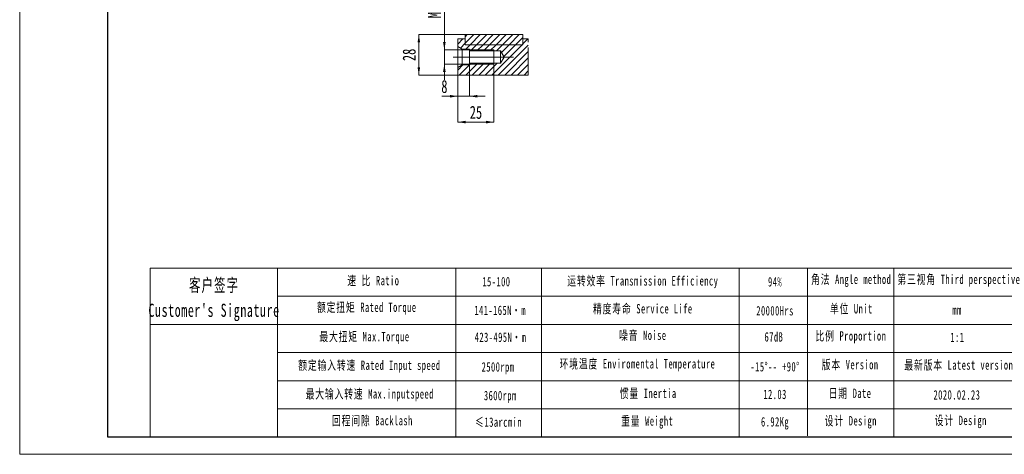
# Model space of a CAD drawing. Header units: millimetres. Extents: x -30 to 311, y -22 to 219.
# Tile 1 of 3: x -30 to 197, y -22 to 78. Entities that reach past the tile are written whole.
import ezdxf

# ---------------------------------------------------------------- set-up
doc = ezdxf.new("R2010")
doc.units = ezdxf.units.MM
for name, pattern in [('CENTERX2', [20.32, 12.7, -2.54, 2.54, -2.54]), ('PHANTOM', [12.7, 6.35, -1.27, 1.27, -1.27, 1.27, -1.27]), ('点画线', [18, 12, -2, 2, -2])]:
    doc.linetypes.add(name, pattern=pattern)
doc.layers.get('0').update_dxf_attribs({"lineweight": 18})
for name, color, linetype, lineweight in [('7标注层', 4, 'Continuous', 18), ('SLD-0', 7, 'Continuous', 18), ('中心线层', 1, '点画线', 18), ('剖面线层', 4, 'Continuous', 18), ('图框_外框线', 7, 'Continuous', 18), ('尺寸线层', 3, 'Continuous', 18)]:
    doc.layers.add(name, color=color, linetype=linetype, lineweight=lineweight)
doc.styles.add('SLDTEXTSTYLE2', font='txt', dxfattribs={"width": 0.7})
doc.styles.add('标准', font='txt', dxfattribs={"width": 0.667})
doc.dimstyles.new('SLDDIMSTYLE12', dxfattribs={"dimtxt": 3, "dimasz": 1.8, "dimexe": 0, "dimexo": 0.0625, "dimgap": 0.75, "dimtad": 1, "dimlfac": 3, "dimrnd": 1e-09, "dimzin": 12, "dimdsep": 46, "dimtxsty": 'SLDTEXTSTYLE2', "dimcen": 0.09, "dimdle": 3.6, "dimadec": 0, "dimazin": 3, "dimtfac": 1, "dimtmove": 0, "dimatfit": 0, "dimfxl": 0, "dimfrac": 2, "dimtolj": 1, "dimarcsym": 0})
doc.dimstyles.new('SLDDIMSTYLE13', dxfattribs={"dimtxt": 3, "dimasz": 1.8, "dimexe": 0, "dimexo": 0.0625, "dimgap": 0.75, "dimtad": 1, "dimlfac": 3, "dimrnd": 1e-09, "dimzin": 12, "dimdsep": 46, "dimtxsty": 'SLDTEXTSTYLE2', "dimcen": 0.09, "dimdle": 3.6, "dimadec": 0, "dimazin": 3, "dimtfac": 1, "dimtofl": 0, "dimtmove": 0, "dimatfit": 3, "dimfxl": 0, "dimfrac": 2, "dimtolj": 1, "dimarcsym": 0})

# ---------------------------------------------------------------- blocks, each defined once
blk = doc.blocks.new('SW_HATCH_0')
at = {"color": 0, "linetype": 'Continuous', "lineweight": 0}
for p, q in [((0, 0), (-1.17, -1.17)), ((1, 1), (0.5, 0.5)), ((2.5, 1), (0.5, -1)), ((3.99, 1), (1.66, -1.33)), ((5.49, 1), (3.16, -1.33)), ((6.99, 1), (4.65, -1.33)), ((8.48, 1), (6.15, -1.33)), ((9.98, 1), (7.65, -1.33)), ((11.48, 1), (9.14, -1.33)), ((12.97, 1), (10.64, -1.33)), ((13.83, 0.36), (12.14, -1.33)), ((14.97, 0), (13.83, -1.14)), ((0.5, -1), (-0.59, -2.09)), ((1.66, -1.33), (0.66, -2.33)), ((3.16, -1.33), (1.74, -2.75)), ((4.65, -1.33), (3.24, -2.75)), ((6.15, -1.33), (4.73, -2.75)), ((7.65, -1.33), (6.23, -2.75)), ((13.63, -1.33), (6.63, -8.33)), ((9.14, -1.33), (7.73, -2.75)), ((15.08, -1.39), (8.13, -8.33)), ((10.64, -1.33), (8.87, -3.1)), ((12.14, -1.33), (9.43, -4.04)), ((13.83, -1.14), (13.63, -1.33)), ((15.08, -2.88), (9.63, -8.33)), ((15.08, -4.38), (11.12, -8.33)), ((-0.01, -6), (-1.17, -7.16)), ((1.48, -6), (-0.85, -8.33)), ((3.4, -5.58), (0.65, -8.33)), ((1.9, -5.58), (1.5, -5.99)), ((4.89, -5.58), (2.14, -8.33)), ((6.39, -5.58), (3.64, -8.33)), ((7.89, -5.58), (5.14, -8.33)), ((15.08, -5.88), (12.62, -8.33)), ((15.08, -7.37), (14.12, -8.33))]:
    blk.add_line(p, q, dxfattribs=at)
blk = doc.blocks.new('*X36')
at = {"layer": '尺寸线层', "linetype": 'Continuous'}
for points in [[(67.9, 71.28), (67.6, 73.08), (68.2, 73.08)], [(67.9, 67.95), (67.6, 66.15), (68.2, 66.15)]]:
    blk.add_hatch(color=0, dxfattribs=at).paths.add_polyline_path(points, flags=0)
at = {"layer": '尺寸线层', "color": 0, "linetype": 'Continuous'}
for p, q in [((67.9, 64.35), (67.9, 82.87)), ((79.28, 71.28), (67.9, 71.28)), ((79.28, 67.95), (67.9, 67.95))]:
    blk.add_line(p, q, dxfattribs=at)
at = {"layer": '尺寸线层', "color": 0, "insert": (65.67, 80.72), "char_height": 3, "width": 8.5867, "attachment_point": 5, "rotation": 90, "style": 'SLDTEXTSTYLE2'}
blk.add_mtext('M10', dxfattribs=at)
blk = doc.blocks.new('*X37')
at = {"layer": '尺寸线层', "linetype": 'Continuous'}
for points in [[(62.01, 74.78), (62.31, 72.98), (61.71, 72.98)], [(62.01, 65.45), (62.31, 67.25), (61.71, 67.25)]]:
    blk.add_hatch(color=0, dxfattribs=at).paths.add_polyline_path(points, flags=0)
at = {"layer": '尺寸线层', "color": 0, "linetype": 'Continuous'}
for p, q in [((62.01, 74.78), (62.01, 65.45)), ((72.61, 74.78), (62.01, 74.78)), ((70.95, 65.45), (62.01, 65.45))]:
    blk.add_line(p, q, dxfattribs=at)
at = {"layer": '尺寸线层', "color": 0, "insert": (59.79, 70.11), "char_height": 3, "width": 6, "attachment_point": 5, "rotation": 90, "style": 'SLDTEXTSTYLE2'}
blk.add_mtext('28', dxfattribs=at)
blk = doc.blocks.new('*X38')
at = {"layer": '尺寸线层', "linetype": 'Continuous'}
for points in [[(71.01, 60.56), (69.21, 60.86), (69.21, 60.26)], [(73.68, 60.56), (75.48, 60.86), (75.48, 60.26)]]:
    blk.add_hatch(color=0, dxfattribs=at).paths.add_polyline_path(points, flags=0)
at = {"layer": '尺寸线层', "color": 0, "linetype": 'Continuous'}
for p, q in [((73.68, 67.72), (73.68, 60.56)), ((71.01, 65.38), (71.01, 60.56)), ((67.3, 60.56), (77.28, 60.56))]:
    blk.add_line(p, q, dxfattribs=at)
at = {"layer": '尺寸线层', "color": 0, "insert": (67.9, 62.79), "char_height": 3, "width": 6, "attachment_point": 5, "style": 'SLDTEXTSTYLE2'}
blk.add_mtext('8', dxfattribs=at)
blk = doc.blocks.new('*X39')
at = {"layer": '尺寸线层', "linetype": 'Continuous'}
for points in [[(71.01, 54.59), (72.81, 54.89), (72.81, 54.29)], [(79.34, 54.59), (77.54, 54.89), (77.54, 54.29)]]:
    blk.add_hatch(color=0, dxfattribs=at).paths.add_polyline_path(points, flags=0)
at = {"layer": '尺寸线层', "color": 0, "linetype": 'Continuous'}
for p, q in [((79.34, 67.88), (79.34, 54.59)), ((71.01, 65.38), (71.01, 54.59)), ((71.01, 54.59), (79.34, 54.59))]:
    blk.add_line(p, q, dxfattribs=at)
at = {"layer": '尺寸线层', "color": 0, "insert": (75.18, 56.82), "char_height": 3, "width": 6, "attachment_point": 5, "style": 'SLDTEXTSTYLE2'}
blk.add_mtext('25', dxfattribs=at)

msp = doc.modelspace()

# ---------------------------------------------------------------- linework, layer by layer
at = {"color": 7, "linetype": 'Continuous', "lineweight": 15}
for p, q in [((72.6772, 73.7795), (71.0105, 73.7795)), ((71.0105, 72.0235), (71.0105, 73.7795)), ((72.6772, 74.7795), (72.6772, 72.4461)), ((86.0105, 74.7795), (72.6772, 74.7795)), ((72.6772, 72.4461), (72.6772, 73.7795)), ((86.0105, 72.4461), (86.0105, 74.7795)), ((87.2573, 73.7795), (86.0105, 73.7795)), ((86.0105, 73.7795), (86.0105, 72.4461)), ((71.0105, 72.0235), (72.0105, 71.4461)), ((71.0105, 67.2021), (71.0105, 72.0235)), ((72.0105, 71.4461), (73.6772, 71.4461)), ((72.0105, 67.7795), (72.0105, 71.4461)), ((86.0105, 72.4461), (72.6772, 72.4461)), ((73.6772, 71.4461), (73.6772, 71.0295)), ((73.6772, 71.0295), (80.8439, 71.0295)), ((73.6772, 71.0295), (73.6772, 68.1961)), ((80.8439, 71.0295), (81.6951, 69.6128)), ((80.8439, 71.0295), (80.8439, 68.1961)), ((73.6772, 68.1961), (73.6772, 67.7795)), ((80.8439, 68.1961), (73.6772, 68.1961)), ((81.6951, 69.6128), (80.8439, 68.1961)), ((72.0105, 67.7795), (71.0105, 67.2021)), ((71.0105, 65.4461), (71.0105, 67.2021)), ((73.6772, 67.7795), (72.0105, 67.7795)), ((71.0105, 65.4461), (87.2573, 65.4461))]:
    msp.add_line(p, q, dxfattribs=at)
at = {"color": 7, "linetype": 'PHANTOM', "lineweight": 0}
msp.add_line((87.2573, 65.4461), (87.2573, 73.7795), dxfattribs=at)
for p, q in [((29.4208, 20.872), (29.4208, -18.076)), ((70.5314, 20.872), (70.5314, -18.076))]:
    msp.add_line(p, q)
at = {"layer": '7标注层', "color": 0}
msp.add_line((0.0406, 20.872), (0.0406, -18.0693), dxfattribs=at)
at = {"layer": 'SLD-0'}
for p, q in [((73.6772, 71.2795), (79.3439, 71.2795)), ((79.3439, 67.9461), (79.3439, 71.2795)), ((73.6772, 67.9461), (79.3439, 67.9461)), ((90.3393, 20.872), (90.3393, -18.0649)), ((135.9272, 20.872), (135.9272, -18.0693))]:
    msp.add_line(p, q, dxfattribs=at)
at = {"layer": '中心线层', "color": 1, "linetype": 'CENTERX2', "lineweight": 0, "ltscale": 1.666667}
msp.add_line((69.9201, 69.6128), (83.8744, 69.6128), dxfattribs=at)
at = {"layer": '图框_外框线'}
for p, q in [((0.0406, 20.872), (306.621, 20.872)), ((151.6841, 20.872), (151.6841, -17.8533)), ((171.5772, 20.872), (171.5772, -18.0693)), ((29.4208, 14.3747), (201.7252, 14.3747)), ((0.0406, 7.8773), (306.621, 7.8773)), ((29.4208, 1.3799), (306.621, 1.3799)), ((29.4208, -5.1175), (306.621, -5.1175)), ((29.4208, -11.6149), (306.621, -11.6149))]:
    msp.add_line(p, q, dxfattribs=at)
at = {"layer": '图框_外框线', "color": 3}
msp.add_lwpolyline([(-30.0582, -22.1257), (310.6773, -22.1257), (310.6773, 218.823), (-30.0582, 218.823)], close=True, dxfattribs=at)
at = {"layer": '图框_外框线', "color": 3, "lineweight": 25}
msp.add_lwpolyline([(-9.7763, -18.0693), (306.621, -18.0693), (306.621, 214.7667), (-9.7763, 214.7667)], close=True, dxfattribs=at)

# ---------------------------------------------------------------- block references
at = {"layer": '剖面线层', "color": 4, "linetype": 'Continuous', "lineweight": 0}
msp.add_blockref('SW_HATCH_0', (72.1816, 73.7795), dxfattribs=at)

# ---------------------------------------------------------------- texts
at = {"layer": 'SLD-0', "color": 1, "attachment_point": 2, "line_spacing_factor": 1.15057, "style": '标准'}
for s, insert, char_height, width in [("\\T1.1;客户签字\\PCustomer's Signature", (14.7813, 18.468), 3.032111, 37.719769), ('\\T1.1;速 比 Ratio', (51.5165, 19.0854), 2.165793, 17.696504), ('{\\T1.10000;15-100}', (79.9003, 18.8356), 2.165793, 9.208501), ('\\T1.1;运转效率 Transmission Efficiency', (113.6673, 19.0189), 2.165793, 36.804524), ('\\T1.1;94%', (144.1726, 18.7977), 2.16579, 27.697647), ('\\T1.1;角法 Angle method ', (161.7364, 19.3758), 2.165793, 27.697647), ('\\T1.1;第三视角 Third perspective', (186.5753, 19.3758), 2.165793, 33.193786), ('\\T1.1;额定扭矩 Rated Torque', (49.9942, 12.9242), 2.165793, 38.453067), ('\\T1.1;141-165N·m', (80.7593, 12.214), 2.165793, 17.938453), ('\\T1.1;精度寿命 Service Life', (113.6673, 12.5822), 2.165793, 28.888935), ('\\T1.1;20000Hrs', (144.1726, 12.1225), 2.165793, 27.697647), ('\\T1.1;单位 Unit', (161.7484, 12.5737), 2.165793, 27.697647), ('\\T1.1;mm', (186.167, 12.267), 2.16579, 27.697647), ('\\T1.1;最大扭矩 Max.Torque', (49.4614, 6.1545), 2.165793, 25.565039), ('\\T1.1;423-495N·m', (80.8362, 5.9929), 2.165793, 21.539801), ('\\T1.1;噪音 Noise', (113.6673, 6.4558), 2.165793, 19.110852), ('\\T1.1;67dB', (143.9059, 6.077), 2.16579, 14.291688), ('\\T1.1;比例 Proportion', (161.669, 6.3074), 2.165793, 18.648913), ('\\T1.1;1:1', (186.2204, 5.9856), 2.16579, 27.697647), ('\\T1.1;环境温度 Enviromental Temperature', (112.4257, -0.136), 2.165793, 36.494102), ('\\T1.1;额定输入转速 Rated Input speed', (50.6031, -0.4631), 2.165793, 33.988546), ('\\T1.1;2500rpm', (80.2749, -0.8571), 2.165793, 14.923194), ('\\T1.1;-15%%D-- +90%%D', (144.1726, -0.8105), 2.165793, 18.578775), ('\\T1.1;版本 Version', (161.4907, -0.3253), 2.165793, 27.697647), ('\\T1.1;最新版本 Latest version', (186.5579, -0.4198), 2.165793, 27.697647), ('\\T1.1;最大输入转速 Max.inputspeed ', (50.6792, -7.0807), 2.165793, 34.184898), ('\\T1.1;惯量 Inertia', (114.909, -6.9604), 2.165793, 19.566322), ('\\T1.1;日期 Date', (161.4691, -6.9341), 2.165793, 27.697647), ('\\T1.1;3600rpm', (80.7918, -7.4702), 2.165793, 47.356823), ('\\T1.1;12.03', (144.1726, -7.196), 2.165793, 14.648217), ('\\T1.1;2020.02.23', (186.1243, -7.3104), 2.165793, 27.697647), ('\\T1.1;回程间隙 Backlash', (51.2882, -13.2419), 2.165793, 27.718574), ('\\T1.1;≤13arcmin ', (80.3958, -13.6007), 2.165793, 16.660331), ('\\T1.1;重量 Weight', (114.6762, -13.3195), 2.165793, 16.840787), ('\\T1.1;6.92Kg', (144.1726, -13.5294), 2.165793, 14.491006), ('\\T1.1;设计 Design', (161.6471, -13.2961), 2.165793, 27.697647), ('\\T1.1;设计 Design', (187.012, -13.2104), 2.165793, 27.697647)]:
    msp.add_mtext(s, dxfattribs=dict(at, insert=insert, char_height=char_height, width=width))

# ---------------------------------------------------------------- dimensions: what is measured, and where the dimension line sits
at = {"layer": '尺寸线层', "color": 3}
dim = msp.add_linear_dim(base=(67.8991, 71.2795), p1=(79.3439, 67.9461), p2=(79.3439, 71.2795), angle=90, text='M<>', dimstyle='SLDDIMSTYLE12', override={"dimsah": 1, "dimtzin": 12}, dxfattribs=at)
dim.commit()
dim.dimension.update_dxf_attribs({"geometry": '*X36', "text_midpoint": (65.6741, 80.724), "dimtype": 160})
dim = msp.add_linear_dim(base=(62.0105, 65.4461), p1=(72.6772, 74.7795), p2=(71.0105, 65.4461), angle=90, dimstyle='SLDDIMSTYLE13', override={"dimsah": 1, "dimtzin": 12}, dxfattribs=at)
dim.commit()
dim.dimension.update_dxf_attribs({"geometry": '*X37', "text_midpoint": (59.7855, 70.1128), "dimtype": 160})
for base, p2, dimstyle, picture, middle in [((73.6772, 60.5615), (73.6772, 67.7795), 'SLDDIMSTYLE12', '*X38', (67.8991, 62.7865)), ((79.3439, 54.5932), (79.3439, 67.9461), 'SLDDIMSTYLE13', '*X39', (75.1772, 56.8182))]:
    dim = msp.add_linear_dim(base=base, p1=(71.0105, 65.4461), p2=p2, dimstyle=dimstyle, override={"dimsah": 1, "dimtzin": 12}, dxfattribs=at)
    dim.commit()
    dim.dimension.update_dxf_attribs({"geometry": picture, "text_midpoint": middle, "dimtype": 160})

doc.saveas('drawing.dxf')
